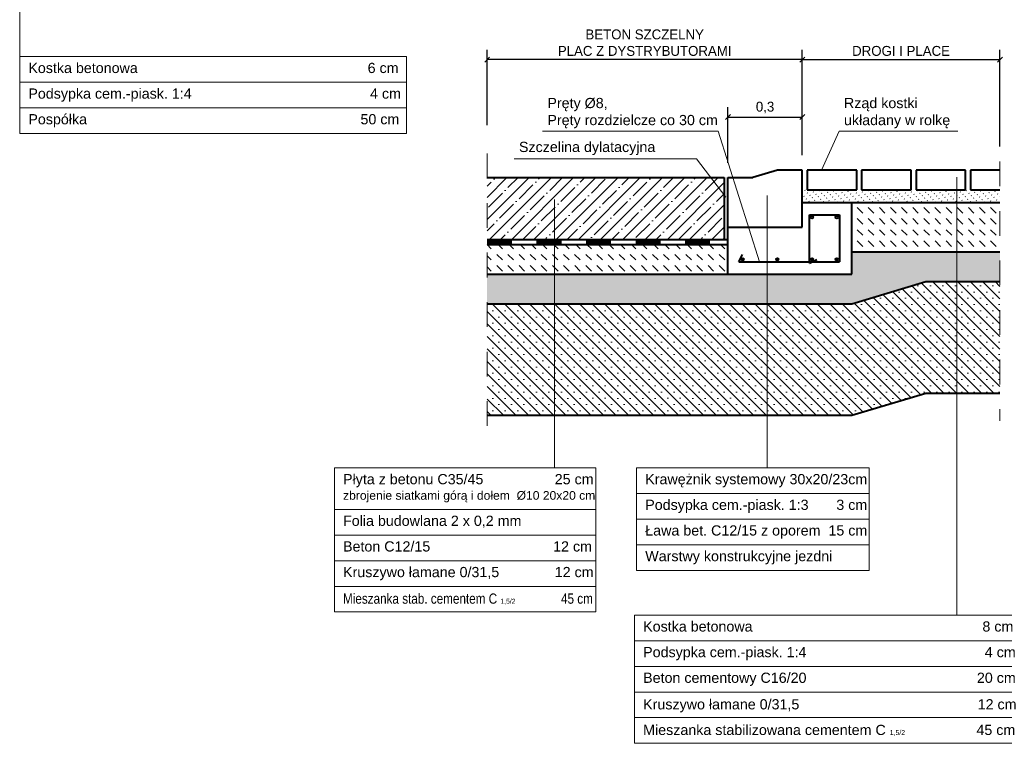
# Model space of a CAD drawing. Header units: millimetres. Extents: x 120.8 to 145.7, y 263.2 to 302.2.
# Tile 5 of 12: x 123.3 to 127.3, y 278.1 to 281.1. Entities that reach past the tile are written whole.
import ezdxf

# ---------------------------------------------------------------- set-up
doc = ezdxf.new("R2010")
doc.units = ezdxf.units.MM
doc.linetypes.add('ACAD_ISO03W100', pattern=[30, 12, -18])
doc.linetypes.add('DASHED2', pattern=[9.525, 6.35, -3.175])
doc.layers.get('0').update_dxf_attribs({"lineweight": 40})
for name, color, linetype, lineweight in [('beton', 5, 'Continuous', 40), ('IZOLACJA', 6, 'ACAD_ISO03W100', 100), ('kostka', 7, 'Continuous', 40), ('opis', 7, 'Continuous', 15), ('wymiary', 5, 'Continuous', 15), ('wypełnienie', 3, 'Continuous', 13)]:
    doc.layers.add(name, color=color, linetype=linetype, lineweight=lineweight)
doc.dimstyles.new('Copy of ISO-25', dxfattribs={"dimtxt": 0.04, "dimasz": 0.02, "dimexe": 0.04, "dimexo": 0.06, "dimgap": 0.015, "dimtad": 1, "dimtxsty": 'Standard', "dimblk": 'OBLIQUE', "dimcen": 2.5, "dimadec": 0, "dimazin": 0, "dimtfac": 1, "dimtmove": 0, "dimatfit": 3, "dimfxl": 1, "dimarcsym": 0})

# ---------------------------------------------------------------- blocks, each defined once
blk = doc.blocks.new('_Oblique')
at = {"layer": 'beton', "color": 0, "lineweight": -2}
blk.add_line((-0.5, -0.5), (0.5, 0.5), dxfattribs=at)
blk = doc.blocks.new('*D52')
at = {"layer": 'Defpoints', "color": 0, "transparency": 16777216}
for p in [(125.1763, 280.8915), (126.4489, 280.6406), (125.1763, 280.5674)]:
    blk.add_point(p, dxfattribs=at)
at = {"layer": 'wymiary', "color": 0, "lineweight": -2, "transparency": 16777216}
for p, q in [((125.1763, 280.6274), (125.1763, 280.9315)), ((126.4489, 280.7006), (126.4489, 280.9315)), ((126.4489, 280.8915), (125.1763, 280.8915))]:
    blk.add_line(p, q, dxfattribs=at)
at = {"layer": 'wymiary', "color": 0, "lineweight": -2, "transparency": 16777216, "xscale": 0.02, "yscale": 0.02, "zscale": 0.02, "rotation": 180}
blk.add_blockref('_Oblique', (125.1763, 280.8915), dxfattribs=at)
at = {"layer": 'wymiary', "color": 0, "lineweight": -2, "transparency": 16777216, "xscale": 0.02, "yscale": 0.02, "zscale": 0.02}
blk.add_blockref('_Oblique', (126.4489, 280.8915), dxfattribs=at)
at = {"layer": 'wymiary', "color": 0, "transparency": 16777216, "insert": (125.8126, 280.9598), "char_height": 0.04, "attachment_point": 5}
blk.add_mtext('BETON SZCZELNY\\PPLAC Z DYSTRYBUTORAMI', dxfattribs=at)
blk = doc.blocks.new('*D57')
at = {"layer": 'Defpoints', "color": 0, "transparency": 16777216}
for p in [(127.2475, 280.8915), (126.4489, 280.6406), (127.2475, 280.4802)]:
    blk.add_point(p, dxfattribs=at)
at = {"layer": 'wymiary', "color": 0, "lineweight": -2, "transparency": 16777216}
for p, q in [((126.4489, 280.7006), (126.4489, 280.9315)), ((127.2475, 280.5402), (127.2475, 280.9315)), ((126.4489, 280.8915), (127.2475, 280.8915))]:
    blk.add_line(p, q, dxfattribs=at)
at = {"layer": 'wymiary', "color": 0, "lineweight": -2, "transparency": 16777216, "xscale": 0.02, "yscale": 0.02, "zscale": 0.02, "rotation": 180}
blk.add_blockref('_Oblique', (126.4489, 280.8915), dxfattribs=at)
at = {"layer": 'wymiary', "color": 0, "lineweight": -2, "transparency": 16777216, "xscale": 0.02, "yscale": 0.02, "zscale": 0.02}
blk.add_blockref('_Oblique', (127.2475, 280.8915), dxfattribs=at)
at = {"layer": 'wymiary', "color": 0, "transparency": 16777216, "insert": (126.8482, 280.9265), "char_height": 0.04, "attachment_point": 5}
blk.add_mtext('DROGI I PLACE', dxfattribs=at)
blk = doc.blocks.new('A$C0FD45B9F')
at = {"layer": 'beton'}
for p, q in [((0, -0.2), (0, 0)), ((0, 0), (0.1, 0)), ((0.2, 0.03), (0.1, 0)), ((0.3, 0.03), (0.2, 0.03)), ((0.3, -0.2), (0.3, 0.03)), ((0, -0.2), (0.3, -0.2))]:
    blk.add_line(p, q, dxfattribs=at)
blk = doc.blocks.new('*D79')
at = {"layer": 'Defpoints', "color": 0, "transparency": 16777216}
for p in [(126.4489, 280.6596), (126.4489, 280.4452), (126.1489, 280.4152)]:
    blk.add_point(p, dxfattribs=at)
at = {"layer": 'wymiary', "color": 0, "lineweight": -2, "transparency": 16777216}
for p, q in [((126.1489, 280.4752), (126.1489, 280.6996)), ((126.4489, 280.5052), (126.4489, 280.6996)), ((126.1489, 280.6596), (126.4489, 280.6596))]:
    blk.add_line(p, q, dxfattribs=at)
at = {"layer": 'wymiary', "color": 0, "lineweight": -2, "transparency": 16777216, "xscale": 0.02, "yscale": 0.02, "zscale": 0.02, "rotation": 180}
blk.add_blockref('_Oblique', (126.1489, 280.6596), dxfattribs=at)
at = {"layer": 'wymiary', "color": 0, "lineweight": -2, "transparency": 16777216, "xscale": 0.02, "yscale": 0.02, "zscale": 0.02}
blk.add_blockref('_Oblique', (126.4489, 280.6596), dxfattribs=at)
at = {"layer": 'wymiary', "color": 0, "transparency": 16777216, "insert": (126.2989, 280.6979), "char_height": 0.04, "attachment_point": 5}
blk.add_mtext('0,3', dxfattribs=at)

msp = doc.modelspace()

# ---------------------------------------------------------------- hatches: boundary and pattern name
at = {"layer": 'wypełnienie'}
h = msp.add_hatch(dxfattribs=at)
h.set_pattern_fill('ANSI35', color=256, scale=0.01, style=0)
h.set_pattern_definition([(45, (-19.725796, -14.71666), (-0.04490128, 0.04490128), []), (45, (-19.680894, -14.71666), (-0.04490128, 0.04490128), [0.079375, -0.015875, 0, -0.015875])])
h.paths.add_polyline_path([(126.1339, 280.3952), (126.1289, 280.4152), (125.1763, 280.4152), (125.1763, 280.1652), (126.1339, 280.1652)])
h = msp.add_hatch(dxfattribs=at)
h.set_pattern_fill('ACAD_ISO07W100', color=256, scale=0.004, angle=315, style=0)
h.set_pattern_definition([(315, (-0.69105, -15.929424), (0.0141421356, 0.0141421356), [0.002, -0.012])])
h.paths.add_polyline_path([(127.2475, 280.3152), (127.2475, 280.3652), (126.7432, 280.3652), (126.7432, 280.3152)])
h.paths.add_polyline_path([(126.7432, 280.3152), (126.7432, 280.3652), (126.4489, 280.3652), (126.4489, 280.3152)])
h = msp.add_hatch(dxfattribs=at)
h.set_pattern_fill('DASH', color=256, scale=0.01, angle=315, style=0)
h.set_pattern_definition([(315, (0.094273, -7.118685), (0.0449012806, -1e-17), [0.03175, -0.03175])])
h.paths.add_polyline_path([(127.2475, 280.3152), (126.6489, 280.3152), (126.6489, 280.1152), (127.2475, 280.1152)])
h = msp.add_hatch(dxfattribs=at)
h.set_pattern_fill('DASH', color=256, scale=0.01, angle=315, style=0)
h.set_pattern_definition([(315, (-19.725796, -14.716657), (0.0449012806, -1e-17), [0.03175, -0.03175])])
h.paths.add_polyline_path([(125.664, 280.1452), (125.1763, 280.1452), (125.1763, 280.0252), (125.664, 280.0252)])
h.paths.add_polyline_path([(126.1489, 280.1452), (125.664, 280.1452), (125.664, 280.0252), (126.1489, 280.0252)])
h = msp.add_hatch(dxfattribs=at)
h.set_pattern_fill('TRIANG', color=256, scale=0.004, angle=20, style=0)
h.set_pattern_definition([(80, (-4.69547, -2.78702), (-0.0291862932, 0.024490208), [0.01905, -0.01905]), (140, (-4.69547, -2.78702), (-0.0358022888, -0.0130309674), [0.01905, -0.01905]), (20, (-4.71006, -2.774776), (0.0066159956, 0.0375211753), [0.01905, -0.01905])])
h.paths.add_polyline_path([(125.664, 280.0252), (125.1763, 280.0252), (125.1763, 279.9052), (125.664, 279.9052)])
h.paths.add_polyline_path([(126.9482, 279.9952), (127.0737, 279.9952), (127.0737, 280.1152), (126.6489, 280.1152), (126.6489, 280.0252), (125.664, 280.0252), (125.664, 279.9052), (126.6489, 279.9052)])
h.paths.add_polyline_path([(127.2475, 280.1152), (127.0737, 280.1152), (127.0737, 279.9952), (127.2475, 279.9952)])
h = msp.add_hatch(dxfattribs=at)
h.set_pattern_fill('SACNCR', color=256, scale=0.015, angle=90, style=0)
h.set_pattern_definition([(135, (0, 0.03), (-0.0252569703, -0.0252569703), []), (135, (2e-18, 0.055257), (-0.0252569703, -0.0252569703), [0, -0.03571875])])
h.paths.add_polyline_path([(125.448, 279.9052), (125.1763, 279.9052), (125.1763, 279.4552), (125.448, 279.4552)])
h.paths.add_polyline_path([(126.3071, 279.9052), (125.448, 279.9052), (125.448, 279.4552), (126.3071, 279.4552)])
h.paths.add_polyline_path([(127.0737, 279.9952), (126.9482, 279.9952), (126.6489, 279.9052), (126.3071, 279.9052), (126.3071, 279.4552), (126.6489, 279.4552), (126.9482, 279.5452), (127.0737, 279.5452)])
h.paths.add_polyline_path([(127.2475, 279.9952), (127.0737, 279.9952), (127.0737, 279.5452), (127.2475, 279.5452)])

# ---------------------------------------------------------------- linework, layer by layer
at = {"linetype": 'DASHED2', "lineweight": 13, "ltscale": 0.01}
for p, q in [((125.1763, 280.512), (125.1763, 279.3323)), ((127.2475, 280.4802), (127.2475, 279.4332))]:
    msp.add_line(p, q, dxfattribs=at)
for p, q in [((125.1763, 280.4152), (126.1339, 280.4152)), ((126.1339, 280.4152), (126.1339, 280.1652)), ((126.4489, 280.3152), (127.2475, 280.3152)), ((126.6489, 280.0252), (126.6489, 280.3152)), ((126.1489, 280.0252), (126.1489, 280.2152)), ((125.1763, 280.1652), (126.1489, 280.1652)), ((125.1763, 280.1452), (126.1489, 280.1452)), ((126.6489, 280.1152), (127.2475, 280.1152)), ((125.1763, 280.0252), (126.6489, 280.0252)), ((126.6489, 279.9052), (126.9482, 279.9952)), ((126.9482, 279.9952), (127.2475, 279.9952)), ((125.1763, 279.9052), (126.6489, 279.9052)), ((126.6489, 279.4552), (126.9482, 279.5452)), ((126.9482, 279.5452), (127.2475, 279.5452)), ((125.1763, 279.4552), (126.6489, 279.4552))]:
    msp.add_line(p, q)
for centre in [(126.4889, 280.2552), (126.5889, 280.2552), (126.2089, 280.0852), (126.3489, 280.0852), (126.4889, 280.0852), (126.5889, 280.0852)]:
    msp.add_circle(centre, 0.005)
at = {"layer": 'beton'}
for p, q in [((126.4789, 280.2652), (126.5989, 280.2652)), ((126.4789, 280.0689), (126.4789, 280.2652)), ((126.5989, 280.2652), (126.5989, 280.0752)), ((126.1926, 280.0752), (126.2077, 280.1049)), ((126.1926, 280.0752), (126.5989, 280.0752)), ((126.4789, 280.0689), (126.5086, 280.0841))]:
    msp.add_line(p, q, dxfattribs=at)
at = {"layer": 'IZOLACJA', "ltscale": 0.003}
msp.add_line((125.1763, 280.1552), (126.1489, 280.1552), dxfattribs=at)
at = {"layer": 'kostka'}
for p, q in [((126.4689, 280.4452), (126.4689, 280.3652)), ((126.6689, 280.4452), (126.4689, 280.4452)), ((126.6689, 280.3652), (126.6689, 280.4452)), ((126.8889, 280.4452), (126.6889, 280.4452)), ((126.6889, 280.4452), (126.6889, 280.3652)), ((126.8889, 280.3652), (126.8889, 280.4452)), ((127.1089, 280.4452), (126.9089, 280.4452)), ((126.9089, 280.4452), (126.9089, 280.3652)), ((127.1089, 280.3652), (127.1089, 280.4452)), ((127.1289, 280.4452), (127.1289, 280.3652)), ((127.2475, 280.4452), (127.1289, 280.4452)), ((126.4689, 280.3652), (126.6689, 280.3652)), ((126.6889, 280.3652), (126.8889, 280.3652)), ((126.9089, 280.3652), (127.1089, 280.3652)), ((127.1289, 280.3652), (127.2475, 280.3652))]:
    msp.add_line(p, q, dxfattribs=at)
at = {"layer": 'opis'}
for p, q in [((123.2881, 283.2524), (123.2881, 280.9039)), ((124.851, 280.9039), (123.2881, 280.9039)), ((123.2881, 280.5932), (123.2881, 280.9039)), ((124.851, 280.5932), (124.851, 280.9039)), ((124.851, 280.8003), (123.2881, 280.8003)), ((124.851, 280.6968), (123.2881, 280.6968)), ((124.851, 280.6968), (123.2881, 280.6968)), ((124.851, 280.6968), (123.2881, 280.6968)), ((123.2881, 280.5932), (124.851, 280.5932)), ((126.1098, 280.6032), (125.3999, 280.6032)), ((126.2768, 280.0752), (126.1098, 280.6032)), ((126.5978, 280.6032), (126.5273, 280.4452)), ((127.077, 280.6032), (126.5978, 280.6032)), ((126.0213, 280.4911), (125.2851, 280.4911)), ((126.0213, 280.4911), (126.141, 280.3367)), ((127.0737, 280.4169), (127.0737, 278.6483)), ((125.448, 280.327), (125.448, 279.2432)), ((126.3071, 279.2432), (126.3071, 280.3424)), ((124.5592, 279.2432), (124.5592, 278.6608)), ((125.6152, 279.2432), (124.5592, 279.2432)), ((125.6152, 278.6608), (125.6152, 279.2432)), ((126.7189, 279.2432), (125.7799, 279.2432)), ((125.7799, 278.8289), (125.7799, 279.2432)), ((126.7189, 278.8289), (126.7189, 279.2432)), ((126.7189, 279.1396), (125.7799, 279.1396)), ((125.6152, 279.0751), (124.5592, 279.0751)), ((126.7189, 279.036), (125.7799, 279.036)), ((125.6152, 278.9715), (124.5592, 278.9715)), ((126.7189, 278.9325), (125.7799, 278.9325)), ((125.6152, 278.868), (124.5592, 278.868)), ((125.7799, 278.8289), (126.7189, 278.8289)), ((125.6152, 278.7644), (124.5592, 278.7644)), ((125.6152, 278.7644), (124.5592, 278.7644)), ((125.6152, 278.6608), (124.5592, 278.6608)), ((127.3342, 278.6483), (125.7714, 278.6483)), ((125.7714, 278.1305), (125.7714, 278.6483)), ((127.3342, 278.5448), (125.7714, 278.5448)), ((127.3342, 278.4412), (125.7714, 278.4412)), ((127.3342, 278.3376), (125.7714, 278.3376)), ((127.3342, 278.2341), (125.7714, 278.2341)), ((127.3342, 278.1305), (125.7714, 278.1305))]:
    msp.add_line(p, q, dxfattribs=at)

# ---------------------------------------------------------------- block references
at = {"layer": 'beton'}
msp.add_blockref('A$C0FD45B9F', (126.1489, 280.4152), dxfattribs=at)

# ---------------------------------------------------------------- texts
at = {"layer": 'opis', "char_height": 0.04125, "attachment_point": 1}
for s, insert, width in [('{\\fArial|b0|i0|c238|p34;Kostka betonowa                                                          6 cm }', (123.3231, 280.8786), 1.527828), ('{\\fArial|b0|i0|c238|p34;Podsypka cem.-piask. 1:4                                             4 cm}', (123.3231, 280.7751), 1.527828), ('{\\fArial|b0|i0|c238|p34;Pręty %%C8, \\PPręty rozdzielcze co 30 cm }', (125.4197, 280.7369), 0.9041), ('{\\fArial|b0|i0|c238|p34;Rząd kostki \\Pukładany w rolkę}', (126.6176, 280.7369), 0.9041), ('{\\fArial|b0|i0|c238|p34;Pospółka                                                                     50 cm}', (123.3231, 280.6715), 1.5278), ('{\\fArial|b0|i0|c238|p34;Szczelina dylatacyjna }', (125.3048, 280.5596), 0.9041), ('{\\fArial|b0|i0|c238|p34;Płyta z betonu C35/45                  25 cm\\P\\H0.84848x;zbrojenie siatkami górą i dołem  %%C10 20x20 cm }', (124.5942, 279.2179), 1.021), ('{\\fArial|b0|i0|c238|p34;Krawężnik systemowy 30x20/23cm}', (125.8149, 279.2179), 0.9041), ('{\\fArial|b0|i0|c238|p34;Podsypka cem.-piask. 1:3       3 cm}', (125.8149, 279.1143), 0.9041), ('{\\fArial|b0|i0|c238|p34;Folia budowlana 2 x 0,2 mm}', (124.5942, 279.0498), 1.021), ('{\\fArial|b0|i0|c238|p34;Ława bet. C12/15 z oporem  15 cm}', (125.8149, 279.0108), 0.9041), ('{\\fArial|b0|i0|c238|p34;Beton C12/15                               12 cm}', (124.5942, 278.9463), 1.02102), ('{\\fArial|b0|i0|c238|p34;Warstwy konstrukcyjne jezdni }', (125.8149, 278.9072), 0.9041), ('{\\fArial|b0|i0|c238|p34;Kruszywo łamane 0/31,5              12 cm}', (124.5942, 278.8427), 1.02102), ('{\\fArial Narrow|b0|i0|c238|p34;Mieszanka stab. cementem C \\H0.48485x;1,5/2\\H2.0625x;              45 cm}', (124.5942, 278.7355), 1.527828), ('{\\fArial|b0|i0|c238|p34;Kostka betonowa                                                          8 cm }', (125.8064, 278.6231), 1.527828), ('{\\fArial|b0|i0|c238|p34;Podsypka cem.-piask. 1:4                                             4 cm}', (125.8064, 278.5195), 1.527828), ('{\\fArial|b0|i0|c238|p34;Beton cementowy C16/20                                           20 cm}', (125.8064, 278.4159), 1.527828), ('{\\fArial|b0|i0|c238|p34;Kruszywo łamane 0/31,5                                             12 cm}', (125.8064, 278.3087), 1.527828), ('{\\fArial|b0|i0|c238|p34;Mieszanka stabilizowana cementem C \\H0.48485x;1,5/2\\H2.0625x;                  45 cm}', (125.8064, 278.2052), 1.527828)]:
    msp.add_mtext(s, dxfattribs=dict(at, insert=insert, width=width))

# ---------------------------------------------------------------- dimensions: what is measured, and where the dimension line sits
at = {"layer": 'wymiary'}
dim = msp.add_linear_dim(base=(125.1763, 280.8915), p1=(126.4489, 280.6406), p2=(125.1763, 280.5674), text='BETON SZCZELNY\\PPLAC Z DYSTRYBUTORAMI', dimstyle='Copy of ISO-25', dxfattribs=at)
dim.commit()
dim.dimension.update_dxf_attribs({"geometry": '*D52', "text_midpoint": (125.8126, 280.8915), "dimtype": 160})
dim = msp.add_linear_dim(base=(127.2475, 280.8915), p1=(126.4489, 280.6406), p2=(127.2475, 280.4802), text='DROGI I PLACE', dimstyle='Copy of ISO-25', dxfattribs=at)
dim.commit()
dim.dimension.update_dxf_attribs({"geometry": '*D57', "text_midpoint": (126.8482, 280.9265)})
dim = msp.add_linear_dim(base=(126.4489, 280.6596), p1=(126.1489, 280.4152), p2=(126.4489, 280.4452), dimstyle='Copy of ISO-25', dxfattribs=at)
dim.commit()
dim.dimension.update_dxf_attribs({"geometry": '*D79', "text_midpoint": (126.2989, 280.6979)})

doc.saveas('drawing.dxf')
